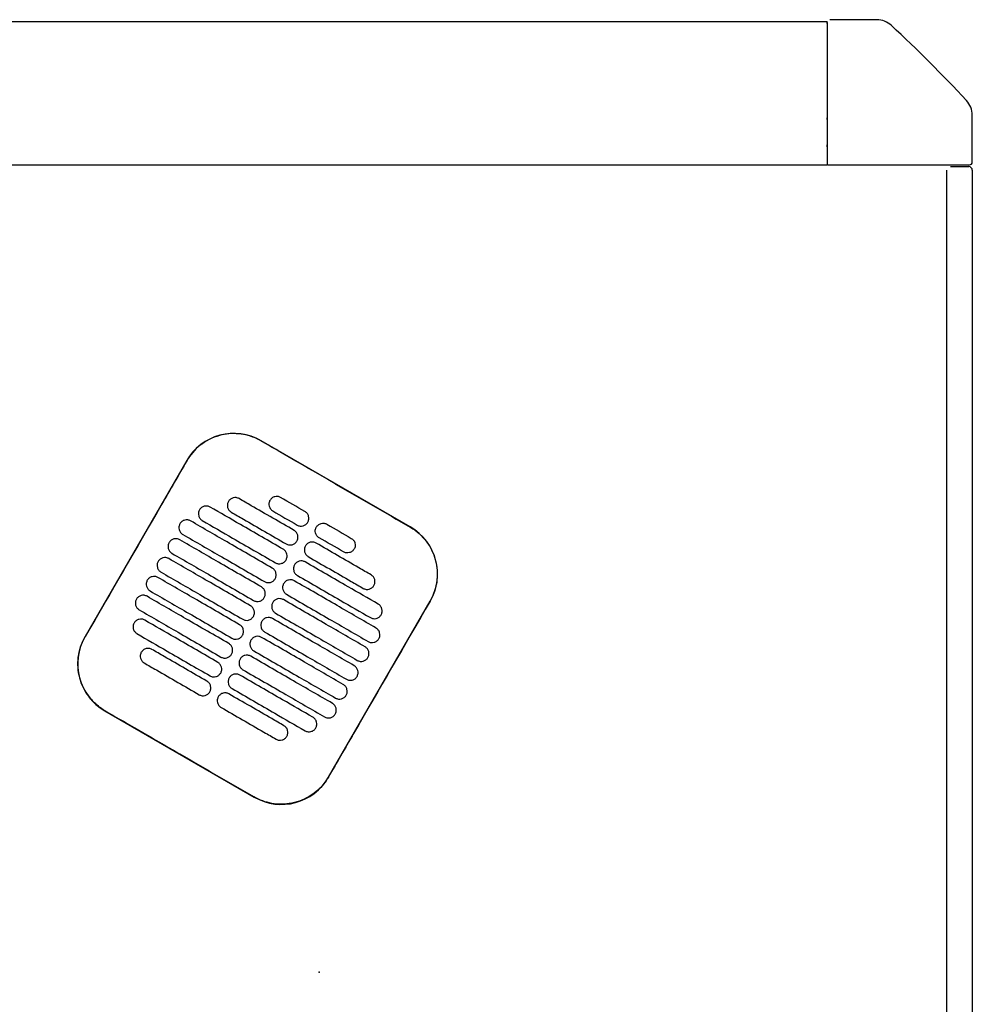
# Model space of a CAD drawing. Header units: metres. Extents: x 15.2 to 54.2, y -39.7 to 1.1.
# Tile 4 of 256: x 16.285 to 16.81, y -37.327 to -36.785. Entities that reach past the tile are written whole.
import ezdxf

# ---------------------------------------------------------------- set-up
doc = ezdxf.new("R2010")
doc.units = ezdxf.units.M
doc.header["$MEASUREMENT"] = 0
doc.layers.add('2D', color=252, linetype='Continuous')
doc.layers.add('PUNTO', color=1, linetype='Continuous')

# ---------------------------------------------------------------- blocks, each defined once
blk = doc.blocks.new('2D_QYOS_100_PUERTA_2')
for p, q in [((0.9973, 0), (0.97149, 0)), ((0.08, -0.00102), (0.97, -0.00102)), ((0.96999, -0.0015), (0.96999, -0.05502)), ((0.97, -0.00202), (0.97, -0.00102)), ((0.97, -0.00202), (0.97, -0.05402)), ((0.97, -0.055), (0.97, -0.05402)), ((1.04999, -0.0785), (1.04999, -0.05269)), ((0.96999, -0.05502), (0.96999, -0.0795)), ((0.96999, -0.05502), (0.97, -0.05502)), ((0.97, -0.05502), (0.97, -0.055)), ((0.97, -0.05502), (0.97, -0.05602)), ((0.97, -0.05602), (0.97, -0.06902)), ((0.97, -0.07002), (0.97, -0.06902)), ((0.97, -0.07002), (0.97, -0.07102)), ((0.97, -0.07102), (0.97, -0.08002)), ((0.08, -0.08002), (0.97, -0.08002)), ((0.97049, -0.08), (1.04849, -0.08)), ((1.03804, -0.081), (1.04804, -0.081)), ((1.03604, -0.967), (1.03604, -0.083)), ((1.05004, -0.083), (1.05004, -0.967)), ((0.74027, -0.2796), (0.65801, -0.23208)), ((0.61703, -0.24305), (0.56101, -0.34003)), ((0.69522, -0.41756), (0.75125, -0.32058)), ((0.57198, -0.38102), (0.65424, -0.42854))]:
    blk.add_line(p, q)
for centre, radius, start, end in [((0.9973, -0.012), 0.012, 47.1215, 90), ((0.46842, -0.58157), 0.78926, 42.87849, 47.12151), ((1.03799, -0.05269), 0.012, 0, 42.8785), ((0.97049, -0.0795), 0.0005, 180, 270), ((1.04804, -0.083), 0.002, 0, 90), ((1.04849, -0.0785), 0.0015, 270, 0), ((0.64301, -0.25806), 0.03, 59.9865, 149.9865), ((0.72527, -0.30558), 0.03, 329.9865, 59.9865), ((0.58698, -0.35504), 0.03, 149.9865, 239.9865), ((0.66925, -0.40256), 0.03, 239.9865, 329.9865)]:
    blk.add_arc(centre, radius, start, end)
for points, knots in [([(0.65796, -0.23218), (0.6573, -0.23179), (0.65662, -0.23144), (0.65273, -0.22957), (0.64928, -0.22861), (0.64214, -0.22796), (0.63852, -0.22828), (0.6312, -0.23031), (0.6276, -0.23213), (0.62151, -0.23695), (0.61901, -0.23983), (0.61712, -0.24311)], [-8.20809, -8.20809, -8.20809, -8.20809, -7.978943, -7.978943, -6.912231, -6.912231, -5.830065, -5.830065, -4.632711, -4.632711, -3.498654, -3.498654, -3.498654, -3.498654]), ([(0.69908, -0.25594), (0.69746, -0.25501), (0.69584, -0.25407), (0.68032, -0.24511), (0.66894, -0.23852), (0.65796, -0.23218)], [-12.071476, -12.071476, -12.071476, -12.071476, -11.509189, -11.509189, -6.696301, -6.696301, -6.696301, -6.696301]), ([(0.61712, -0.24311), (0.61257, -0.251), (0.60784, -0.2592), (0.58918, -0.2915), (0.57515, -0.3158), (0.5611, -0.34009)], [-3.18138, -3.18138, -3.18138, -3.18138, -2.673929, -2.673929, -1.133377, -1.133377, -1.133377, -1.133377]), ([(0.64004, -0.26559), (0.6398, -0.26601), (0.63958, -0.26656), (0.63943, -0.26775), (0.63947, -0.2683), (0.63975, -0.26937), (0.64, -0.26989), (0.64073, -0.27085), (0.64119, -0.27121), (0.64161, -0.27146)], [-0.5553353, -0.5553353, -0.5553353, -0.5553353, -0.4045593, -0.4045593, -0.278267, -0.278267, -0.1472205, -0.1472205, 0, 0, 0, 0]), ([(0.64591, -0.26401), (0.64549, -0.26377), (0.64494, -0.26355), (0.64376, -0.2634), (0.64321, -0.26344), (0.64213, -0.26372), (0.64161, -0.26397), (0.64066, -0.2647), (0.64029, -0.26516), (0.64004, -0.26559)], [-0.5513875, -0.5513875, -0.5513875, -0.5513875, -0.4031047, -0.4031047, -0.2776919, -0.2776919, -0.1471638, -0.1471638, 0, 0, 0, 0]), ([(0.67623, -0.28152), (0.66836, -0.27698), (0.6605, -0.27243), (0.65039, -0.2666), (0.64815, -0.2653), (0.64591, -0.26401)], [0.699452, 0.699452, 0.699452, 0.699452, 3.425217, 3.425217, 4.200582, 4.200582, 4.200582, 4.200582]), ([(0.66293, -0.26495), (0.66269, -0.26537), (0.66247, -0.26592), (0.66232, -0.26711), (0.66236, -0.26766), (0.66264, -0.26874), (0.66289, -0.26925), (0.66362, -0.27021), (0.66408, -0.27057), (0.6645, -0.27082)], [-0.5553938, -0.5553938, -0.5553938, -0.5553938, -0.4045733, -0.4045733, -0.2782728, -0.2782728, -0.147221, -0.147221, 0, 0, 0, 0]), ([(0.6688, -0.26337), (0.66838, -0.26313), (0.66783, -0.26291), (0.66665, -0.26276), (0.6661, -0.2628), (0.66502, -0.26308), (0.6645, -0.26333), (0.66354, -0.26406), (0.66318, -0.26452), (0.66293, -0.26495)], [-0.5513269, -0.5513269, -0.5513269, -0.5513269, -0.4030891, -0.4030891, -0.2776846, -0.2776846, -0.1471626, -0.1471626, 0, 0, 0, 0]), ([(0.62408, -0.27022), (0.62384, -0.27065), (0.62362, -0.2712), (0.62347, -0.27239), (0.62351, -0.27294), (0.62379, -0.27401), (0.62404, -0.27453), (0.62477, -0.27549), (0.62523, -0.27585), (0.62565, -0.2761)], [-0.5553003, -0.5553003, -0.5553003, -0.5553003, -0.4045497, -0.4045497, -0.2782639, -0.2782639, -0.1472208, -0.1472208, 0, 0, 0, 0]), ([(0.62995, -0.26865), (0.62953, -0.2684), (0.62898, -0.26819), (0.6278, -0.26804), (0.62725, -0.26807), (0.62617, -0.26836), (0.62565, -0.26861), (0.6247, -0.26934), (0.62433, -0.2698), (0.62408, -0.27022)], [-0.5514248, -0.5514248, -0.5514248, -0.5514248, -0.4031161, -0.4031161, -0.2776965, -0.2776965, -0.1471644, -0.1471644, 0, 0, 0, 0]), ([(0.67023, -0.29191), (0.66236, -0.28737), (0.65449, -0.28282), (0.64107, -0.27507), (0.63551, -0.27186), (0.62995, -0.26865)], [0.699452, 0.699452, 0.699452, 0.699452, 3.42526, 3.42526, 5.350619, 5.350619, 5.350619, 5.350619]), ([(0.6838, -0.277), (0.68404, -0.27658), (0.68426, -0.27603), (0.68441, -0.27484), (0.68438, -0.27429), (0.6841, -0.27321), (0.68384, -0.2727), (0.68312, -0.27174), (0.68266, -0.27138), (0.68223, -0.27113)], [-0.5554178, -0.5554178, -0.5554178, -0.5554178, -0.4045751, -0.4045751, -0.2782741, -0.2782741, -0.1472211, -0.1472211, 0, 0, 0, 0]), ([(0.61919, -0.27629), (0.61877, -0.27604), (0.61822, -0.27583), (0.61704, -0.27568), (0.61648, -0.27571), (0.61541, -0.276), (0.61489, -0.27625), (0.61393, -0.27698), (0.61356, -0.27744), (0.61332, -0.27786)], [-0.5514378, -0.5514378, -0.5514378, -0.5514378, -0.4031217, -0.4031217, -0.2776979, -0.2776979, -0.1471642, -0.1471642, 0, 0, 0, 0]), ([(0.66423, -0.3023), (0.65636, -0.29776), (0.64849, -0.29321), (0.63348, -0.28454), (0.62633, -0.28042), (0.61919, -0.27629)], [0.699452, 0.699452, 0.699452, 0.699452, 3.425292, 3.425292, 5.900643, 5.900643, 5.900643, 5.900643]), ([(0.62565, -0.2761), (0.63121, -0.27931), (0.63677, -0.28252), (0.65019, -0.29027), (0.65806, -0.29482), (0.66593, -0.29936)], [1.499949, 1.499949, 1.499949, 1.499949, 3.425284, 3.425284, 6.151116, 6.151116, 6.151116, 6.151116]), ([(0.64161, -0.27146), (0.64385, -0.27275), (0.64609, -0.27404), (0.65619, -0.27988), (0.66406, -0.28442), (0.67193, -0.28897)], [2.649916, 2.649916, 2.649916, 2.649916, 3.425249, 3.425249, 6.151046, 6.151046, 6.151046, 6.151046]), ([(0.61332, -0.27786), (0.61308, -0.27829), (0.61286, -0.27884), (0.61271, -0.28003), (0.61274, -0.28058), (0.61302, -0.28165), (0.61328, -0.28217), (0.614, -0.28312), (0.61446, -0.28349), (0.61489, -0.28373)], [-0.5552876, -0.5552876, -0.5552876, -0.5552876, -0.4045446, -0.4045446, -0.2782629, -0.2782629, -0.1472212, -0.1472212, 0, 0, 0, 0]), ([(0.6778, -0.28739), (0.67804, -0.28697), (0.67826, -0.28642), (0.67841, -0.28523), (0.67837, -0.28468), (0.67809, -0.2836), (0.67784, -0.28309), (0.67711, -0.28213), (0.67666, -0.28177), (0.67623, -0.28152)], [-0.5553983, -0.5553983, -0.5553983, -0.5553983, -0.4045681, -0.4045681, -0.278271, -0.278271, -0.1472202, -0.1472202, 0, 0, 0, 0]), ([(0.67793, -0.27858), (0.67835, -0.27882), (0.6789, -0.27904), (0.68008, -0.27919), (0.68064, -0.27915), (0.68171, -0.27887), (0.68223, -0.27862), (0.68319, -0.27789), (0.68356, -0.27743), (0.6838, -0.277)], [-0.5512937, -0.5512937, -0.5512937, -0.5512937, -0.403082, -0.403082, -0.27768, -0.27768, -0.1471612, -0.1471612, 0, 0, 0, 0]), ([(0.69004, -0.28558), (0.68962, -0.28533), (0.68916, -0.28497), (0.68843, -0.28401), (0.68818, -0.28349), (0.6879, -0.28242), (0.68786, -0.28187), (0.68801, -0.28068), (0.68823, -0.28013), (0.68848, -0.2797)], [0, 0, 0, 0, 0.1472222, 0.1472222, 0.2782773, 0.2782773, 0.4045795, 0.4045795, 0.5554397, 0.5554397, 0.5554397, 0.5554397]), ([(0.68848, -0.2797), (0.68872, -0.27928), (0.68909, -0.27882), (0.69005, -0.27809), (0.69056, -0.27784), (0.69164, -0.27755), (0.69219, -0.27752), (0.69337, -0.27767), (0.69392, -0.27788), (0.69435, -0.27813)], [0, 0, 0, 0, 0.1471605, 0.1471605, 0.2776781, 0.2776781, 0.4030803, 0.4030803, 0.5512777, 0.5512777, 0.5512777, 0.5512777]), ([(0.74022, -0.2797), (0.74028, -0.27973), (0.74034, -0.27976), (0.74381, -0.2818), (0.74679, -0.28446), (0.75154, -0.29078), (0.75327, -0.29438), (0.75513, -0.30168), (0.75538, -0.30529), (0.75465, -0.31181), (0.75389, -0.31469), (0.75226, -0.31848), (0.75173, -0.31952), (0.75115, -0.32053)], [8.273299, 8.273299, 8.273299, 8.273299, 8.293543, 8.293543, 9.48086, 9.48086, 10.665623, 10.665623, 11.74288, 11.74288, 12.632334, 12.632334, 12.981673, 12.981673, 12.981673, 12.981673]), ([(0.61319, -0.28668), (0.61276, -0.28643), (0.61221, -0.28622), (0.61103, -0.28607), (0.61048, -0.2861), (0.6094, -0.28639), (0.60889, -0.28664), (0.60793, -0.28737), (0.60756, -0.28783), (0.60732, -0.28825)], [-0.5514274, -0.5514274, -0.5514274, -0.5514274, -0.4031209, -0.4031209, -0.2776962, -0.2776962, -0.1471634, -0.1471634, 0, 0, 0, 0]), ([(0.65822, -0.3127), (0.65036, -0.30815), (0.64249, -0.30361), (0.62748, -0.29493), (0.62033, -0.29081), (0.61319, -0.28668)], [0.699452, 0.699452, 0.699452, 0.699452, 3.425313, 3.425313, 5.900643, 5.900643, 5.900643, 5.900643]), ([(0.61489, -0.28373), (0.62203, -0.28786), (0.62918, -0.29199), (0.64419, -0.30066), (0.65206, -0.30521), (0.65992, -0.30975)], [0.949973, 0.949973, 0.949973, 0.949973, 3.425307, 3.425307, 6.151164, 6.151164, 6.151164, 6.151164]), ([(0.67193, -0.28897), (0.67235, -0.28921), (0.6729, -0.28943), (0.67408, -0.28958), (0.67463, -0.28954), (0.67571, -0.28926), (0.67623, -0.28901), (0.67719, -0.28828), (0.67755, -0.28782), (0.6778, -0.28739)], [-0.5513071, -0.5513071, -0.5513071, -0.5513071, -0.4030846, -0.4030846, -0.2776802, -0.2776802, -0.1471604, -0.1471604, 0, 0, 0, 0]), ([(0.70778, -0.28589), (0.7082, -0.28613), (0.70866, -0.2865), (0.70939, -0.28745), (0.70964, -0.28797), (0.70992, -0.28904), (0.70996, -0.2896), (0.70981, -0.29079), (0.70959, -0.29134), (0.70934, -0.29176)], [0, 0, 0, 0, 0.147223, 0.147223, 0.2782783, 0.2782783, 0.4045781, 0.4045781, 0.5554474, 0.5554474, 0.5554474, 0.5554474]), ([(0.60732, -0.28825), (0.60707, -0.28868), (0.60685, -0.28923), (0.6067, -0.29042), (0.60674, -0.29097), (0.60702, -0.29204), (0.60727, -0.29256), (0.608, -0.29352), (0.60846, -0.29388), (0.60888, -0.29413)], [-0.5552953, -0.5552953, -0.5552953, -0.5552953, -0.4045437, -0.4045437, -0.2782634, -0.2782634, -0.1472215, -0.1472215, 0, 0, 0, 0]), ([(0.6718, -0.29778), (0.67204, -0.29736), (0.67226, -0.29681), (0.67241, -0.29562), (0.67237, -0.29507), (0.67209, -0.294), (0.67184, -0.29348), (0.67111, -0.29252), (0.67065, -0.29216), (0.67023, -0.29191)], [-0.5553838, -0.5553838, -0.5553838, -0.5553838, -0.4045626, -0.4045626, -0.2782686, -0.2782686, -0.1472195, -0.1472195, 0, 0, 0, 0]), ([(0.68247, -0.2901), (0.68223, -0.29052), (0.68201, -0.29107), (0.68186, -0.29226), (0.6819, -0.29281), (0.68218, -0.29388), (0.68243, -0.2944), (0.68316, -0.29536), (0.68362, -0.29572), (0.68404, -0.29597)], [-0.5554159, -0.5554159, -0.5554159, -0.5554159, -0.4045716, -0.4045716, -0.2782736, -0.2782736, -0.1472211, -0.1472211, 0, 0, 0, 0]), ([(0.68834, -0.28852), (0.68792, -0.28828), (0.68737, -0.28806), (0.68619, -0.28791), (0.68564, -0.28795), (0.68456, -0.28823), (0.68404, -0.28848), (0.68308, -0.28921), (0.68272, -0.28967), (0.68247, -0.2901)], [-0.5512944, -0.5512944, -0.5512944, -0.5512944, -0.4030833, -0.4030833, -0.2776787, -0.2776787, -0.1471599, -0.1471599, 0, 0, 0, 0]), ([(0.71866, -0.30603), (0.71642, -0.30474), (0.71418, -0.30345), (0.70408, -0.29761), (0.69621, -0.29306), (0.68834, -0.28852)], [2.649852, 2.649852, 2.649852, 2.649852, 3.425217, 3.425217, 6.150983, 6.150983, 6.150983, 6.150983]), ([(0.70934, -0.29176), (0.7091, -0.29218), (0.70873, -0.29264), (0.70778, -0.29337), (0.70726, -0.29363), (0.70618, -0.29391), (0.70563, -0.29394), (0.70445, -0.2938), (0.7039, -0.29358), (0.70348, -0.29333)], [0, 0, 0, 0, 0.1471602, 0.1471602, 0.2776775, 0.2776775, 0.4030818, 0.4030818, 0.5512681, 0.5512681, 0.5512681, 0.5512681]), ([(0.60718, -0.29707), (0.60676, -0.29683), (0.60621, -0.29661), (0.60503, -0.29646), (0.60448, -0.2965), (0.6034, -0.29678), (0.60288, -0.29703), (0.60193, -0.29776), (0.60156, -0.29822), (0.60131, -0.29865)], [-0.5514139, -0.5514139, -0.5514139, -0.5514139, -0.4031194, -0.4031194, -0.2776944, -0.2776944, -0.1471626, -0.1471626, 0, 0, 0, 0]), ([(0.65222, -0.32309), (0.64435, -0.31854), (0.63648, -0.314), (0.62147, -0.30532), (0.61433, -0.3012), (0.60718, -0.29707)], [0.699452, 0.699452, 0.699452, 0.699452, 3.425322, 3.425322, 5.900643, 5.900643, 5.900643, 5.900643]), ([(0.60888, -0.29413), (0.61603, -0.29825), (0.62317, -0.30238), (0.63819, -0.31105), (0.64605, -0.3156), (0.65392, -0.32014)], [0.949998, 0.949998, 0.949998, 0.949998, 3.42532, 3.42532, 6.151189, 6.151189, 6.151189, 6.151189]), ([(0.66593, -0.29936), (0.66635, -0.2996), (0.6669, -0.29982), (0.66808, -0.29997), (0.66863, -0.29993), (0.66971, -0.29965), (0.67023, -0.2994), (0.67118, -0.29867), (0.67155, -0.29821), (0.6718, -0.29778)], [-0.5513171, -0.5513171, -0.5513171, -0.5513171, -0.4030867, -0.4030867, -0.2776803, -0.2776803, -0.1471597, -0.1471597, 0, 0, 0, 0]), ([(0.68234, -0.29891), (0.68192, -0.29867), (0.68137, -0.29845), (0.68019, -0.2983), (0.67964, -0.29834), (0.67856, -0.29862), (0.67804, -0.29887), (0.67708, -0.2996), (0.67672, -0.30006), (0.67647, -0.30049)], [-0.5513075, -0.5513075, -0.5513075, -0.5513075, -0.4030857, -0.4030857, -0.2776792, -0.2776792, -0.1471593, -0.1471593, 0, 0, 0, 0]), ([(0.68404, -0.29597), (0.69191, -0.30051), (0.69978, -0.30506), (0.70988, -0.31089), (0.71212, -0.31219), (0.71436, -0.31348)], [0.699452, 0.699452, 0.699452, 0.699452, 3.425249, 3.425249, 4.200582, 4.200582, 4.200582, 4.200582]), ([(0.60131, -0.29865), (0.60107, -0.29907), (0.60085, -0.29962), (0.6007, -0.30081), (0.60074, -0.30136), (0.60102, -0.30243), (0.60127, -0.30295), (0.602, -0.30391), (0.60246, -0.30427), (0.60288, -0.30452)], [-0.5553076, -0.5553076, -0.5553076, -0.5553076, -0.4045445, -0.4045445, -0.2782646, -0.2782646, -0.1472219, -0.1472219, 0, 0, 0, 0]), ([(0.66579, -0.30818), (0.66604, -0.30775), (0.66626, -0.3072), (0.66641, -0.30601), (0.66637, -0.30546), (0.66609, -0.30439), (0.66584, -0.30387), (0.66511, -0.30291), (0.66465, -0.30255), (0.66423, -0.3023)], [-0.5553742, -0.5553742, -0.5553742, -0.5553742, -0.4045587, -0.4045587, -0.278267, -0.278267, -0.1472191, -0.1472191, 0, 0, 0, 0]), ([(0.67647, -0.30049), (0.67623, -0.30091), (0.67601, -0.30146), (0.67586, -0.30265), (0.6759, -0.3032), (0.67618, -0.30428), (0.67643, -0.30479), (0.67716, -0.30575), (0.67761, -0.30611), (0.67804, -0.30636)], [-0.555397, -0.555397, -0.555397, -0.555397, -0.4045652, -0.4045652, -0.2782705, -0.2782705, -0.1472202, -0.1472202, 0, 0, 0, 0]), ([(0.72262, -0.32218), (0.71706, -0.31897), (0.7115, -0.31576), (0.69808, -0.308), (0.69021, -0.30346), (0.68234, -0.29891)], [1.499901, 1.499901, 1.499901, 1.499901, 3.42526, 3.42526, 6.151068, 6.151068, 6.151068, 6.151068]), ([(0.59531, -0.30904), (0.59507, -0.30946), (0.59485, -0.31001), (0.5947, -0.3112), (0.59474, -0.31175), (0.59502, -0.31283), (0.59527, -0.31334), (0.596, -0.3143), (0.59645, -0.31466), (0.59688, -0.31491)], [-0.5553245, -0.5553245, -0.5553245, -0.5553245, -0.4045471, -0.4045471, -0.2782667, -0.2782667, -0.1472226, -0.1472226, 0, 0, 0, 0]), ([(0.60118, -0.30746), (0.60076, -0.30722), (0.60021, -0.307), (0.59903, -0.30685), (0.59848, -0.30689), (0.5974, -0.30717), (0.59688, -0.30742), (0.59592, -0.30815), (0.59556, -0.30861), (0.59531, -0.30904)], [-0.551397, -0.551397, -0.551397, -0.551397, -0.4031173, -0.4031173, -0.2776925, -0.2776925, -0.1471621, -0.1471621, 0, 0, 0, 0]), ([(0.64622, -0.33348), (0.63835, -0.32893), (0.63048, -0.32439), (0.61547, -0.31571), (0.60833, -0.31159), (0.60118, -0.30746)], [0.699452, 0.699452, 0.699452, 0.699452, 3.425321, 3.425321, 5.900643, 5.900643, 5.900643, 5.900643]), ([(0.60288, -0.30452), (0.61003, -0.30864), (0.61717, -0.31277), (0.63218, -0.32144), (0.64005, -0.32599), (0.64792, -0.33053)], [0.950001, 0.950001, 0.950001, 0.950001, 3.425322, 3.425322, 6.151192, 6.151192, 6.151192, 6.151192]), ([(0.65992, -0.30975), (0.66035, -0.31), (0.6609, -0.31021), (0.66208, -0.31036), (0.66263, -0.31033), (0.66371, -0.31004), (0.66422, -0.30979), (0.66518, -0.30906), (0.66555, -0.3086), (0.66579, -0.30818)], [-0.5513237, -0.5513237, -0.5513237, -0.5513237, -0.4030882, -0.4030882, -0.2776804, -0.2776804, -0.1471592, -0.1471592, 0, 0, 0, 0]), ([(0.67634, -0.3093), (0.67592, -0.30906), (0.67537, -0.30884), (0.67419, -0.30869), (0.67363, -0.30873), (0.67256, -0.30901), (0.67204, -0.30926), (0.67108, -0.30999), (0.67071, -0.31045), (0.67047, -0.31088)], [-0.5513173, -0.5513173, -0.5513173, -0.5513173, -0.4030875, -0.4030875, -0.2776797, -0.2776797, -0.147159, -0.147159, 0, 0, 0, 0]), ([(0.72138, -0.33532), (0.71423, -0.33119), (0.70709, -0.32706), (0.69207, -0.31839), (0.68421, -0.31385), (0.67634, -0.3093)], [0.949941, 0.949941, 0.949941, 0.949941, 3.425292, 3.425292, 6.151132, 6.151132, 6.151132, 6.151132]), ([(0.67804, -0.30636), (0.68591, -0.3109), (0.69377, -0.31545), (0.7072, -0.3232), (0.71276, -0.32641), (0.71831, -0.32962)], [0.699452, 0.699452, 0.699452, 0.699452, 3.425284, 3.425284, 5.350619, 5.350619, 5.350619, 5.350619]), ([(0.72023, -0.3119), (0.72047, -0.31148), (0.72069, -0.31093), (0.72084, -0.30974), (0.7208, -0.30919), (0.72052, -0.30811), (0.72027, -0.3076), (0.71954, -0.30664), (0.71908, -0.30628), (0.71866, -0.30603)], [-0.555418, -0.555418, -0.555418, -0.555418, -0.4045683, -0.4045683, -0.2782762, -0.2782762, -0.1472238, -0.1472238, 0, 0, 0, 0]), ([(0.65979, -0.31857), (0.66003, -0.31814), (0.66025, -0.31759), (0.6604, -0.3164), (0.66037, -0.31585), (0.66009, -0.31478), (0.65983, -0.31426), (0.65911, -0.31331), (0.65865, -0.31294), (0.65822, -0.3127)], [-0.5553693, -0.5553693, -0.5553693, -0.5553693, -0.4045566, -0.4045566, -0.2782661, -0.2782661, -0.1472189, -0.1472189, 0, 0, 0, 0]), ([(0.67047, -0.31088), (0.67023, -0.3113), (0.67001, -0.31185), (0.66986, -0.31304), (0.66989, -0.31359), (0.67017, -0.31467), (0.67043, -0.31518), (0.67115, -0.31614), (0.67161, -0.3165), (0.67204, -0.31675)], [-0.555383, -0.555383, -0.555383, -0.555383, -0.4045604, -0.4045604, -0.2782682, -0.2782682, -0.1472195, -0.1472195, 0, 0, 0, 0]), ([(0.71436, -0.31348), (0.71478, -0.31372), (0.71533, -0.31394), (0.71651, -0.31409), (0.71706, -0.31405), (0.71814, -0.31377), (0.71866, -0.31352), (0.71962, -0.31279), (0.71998, -0.31233), (0.72023, -0.3119)], [-0.5513007, -0.5513007, -0.5513007, -0.5513007, -0.4030941, -0.4030941, -0.2776814, -0.2776814, -0.1471603, -0.1471603, 0, 0, 0, 0]), ([(0.58931, -0.31943), (0.58907, -0.31985), (0.58885, -0.3204), (0.5887, -0.32159), (0.58873, -0.32214), (0.58901, -0.32322), (0.58927, -0.32373), (0.58999, -0.32469), (0.59045, -0.32505), (0.59088, -0.3253)], [-0.5553462, -0.5553462, -0.5553462, -0.5553462, -0.4045514, -0.4045514, -0.2782696, -0.2782696, -0.1472236, -0.1472236, 0, 0, 0, 0]), ([(0.59518, -0.31785), (0.59476, -0.31761), (0.59421, -0.31739), (0.59303, -0.31724), (0.59247, -0.31728), (0.5914, -0.31756), (0.59088, -0.31781), (0.58992, -0.31854), (0.58955, -0.319), (0.58931, -0.31943)], [-0.551377, -0.551377, -0.551377, -0.551377, -0.4031143, -0.4031143, -0.2776905, -0.2776905, -0.1471617, -0.1471617, 0, 0, 0, 0]), ([(0.64022, -0.34387), (0.63235, -0.33932), (0.62448, -0.33478), (0.60947, -0.32611), (0.60232, -0.32198), (0.59518, -0.31785)], [0.699452, 0.699452, 0.699452, 0.699452, 3.425308, 3.425308, 5.900643, 5.900643, 5.900643, 5.900643]), ([(0.59688, -0.31491), (0.60402, -0.31903), (0.61117, -0.32316), (0.62618, -0.33183), (0.63405, -0.33638), (0.64192, -0.34092)], [0.949982, 0.949982, 0.949982, 0.949982, 3.425312, 3.425312, 6.151173, 6.151173, 6.151173, 6.151173]), ([(0.65392, -0.32014), (0.65434, -0.32039), (0.65489, -0.3206), (0.65607, -0.32075), (0.65663, -0.32072), (0.6577, -0.32044), (0.65822, -0.32018), (0.65918, -0.31945), (0.65955, -0.31899), (0.65979, -0.31857)], [-0.551327, -0.551327, -0.551327, -0.551327, -0.403089, -0.403089, -0.2776804, -0.2776804, -0.1471589, -0.1471589, 0, 0, 0, 0]), ([(0.67034, -0.31969), (0.66991, -0.31945), (0.66936, -0.31923), (0.66818, -0.31908), (0.66763, -0.31912), (0.66655, -0.3194), (0.66604, -0.31965), (0.66508, -0.32038), (0.66471, -0.32084), (0.66447, -0.32127)], [-0.5513238, -0.5513238, -0.5513238, -0.5513238, -0.4030887, -0.4030887, -0.27768, -0.27768, -0.1471588, -0.1471588, 0, 0, 0, 0]), ([(0.71537, -0.34571), (0.70823, -0.34158), (0.70108, -0.33745), (0.68607, -0.32878), (0.6782, -0.32424), (0.67034, -0.31969)], [0.949982, 0.949982, 0.949982, 0.949982, 3.425312, 3.425312, 6.151173, 6.151173, 6.151173, 6.151173]), ([(0.67204, -0.31675), (0.6799, -0.32129), (0.68777, -0.32584), (0.70278, -0.33451), (0.70993, -0.33864), (0.71707, -0.34276)], [0.699452, 0.699452, 0.699452, 0.699452, 3.425308, 3.425308, 5.900643, 5.900643, 5.900643, 5.900643]), ([(0.59088, -0.3253), (0.59802, -0.32943), (0.60517, -0.33355), (0.62018, -0.34222), (0.62805, -0.34677), (0.63591, -0.35131)], [0.949941, 0.949941, 0.949941, 0.949941, 3.425291, 3.425291, 6.151132, 6.151132, 6.151132, 6.151132]), ([(0.65379, -0.32896), (0.65403, -0.32854), (0.65425, -0.32798), (0.6544, -0.3268), (0.65436, -0.32624), (0.65408, -0.32517), (0.65383, -0.32465), (0.6531, -0.3237), (0.65265, -0.32333), (0.65222, -0.32309)], [-0.5553691, -0.5553691, -0.5553691, -0.5553691, -0.4045561, -0.4045561, -0.278266, -0.278266, -0.1472189, -0.1472189, 0, 0, 0, 0]), ([(0.66447, -0.32127), (0.66422, -0.32169), (0.664, -0.32224), (0.66385, -0.32343), (0.66389, -0.32398), (0.66417, -0.32506), (0.66442, -0.32557), (0.66515, -0.32653), (0.66561, -0.32689), (0.66603, -0.32714)], [-0.5553737, -0.5553737, -0.5553737, -0.5553737, -0.4045574, -0.4045574, -0.2782667, -0.2782667, -0.1472191, -0.1472191, 0, 0, 0, 0]), ([(0.75115, -0.32053), (0.73711, -0.34482), (0.72307, -0.36911), (0.7044, -0.40144), (0.69976, -0.40948), (0.69513, -0.41751)], [1.133412, 1.133412, 1.133412, 1.133412, 2.681586, 2.681586, 3.193366, 3.193366, 3.193366, 3.193366]), ([(0.72418, -0.32805), (0.72443, -0.32762), (0.72465, -0.32707), (0.7248, -0.32588), (0.72476, -0.32533), (0.72448, -0.32426), (0.72423, -0.32374), (0.7235, -0.32279), (0.72304, -0.32242), (0.72262, -0.32218)], [-0.55538, -0.55538, -0.55538, -0.55538, -0.4045589, -0.4045589, -0.278273, -0.278273, -0.147224, -0.147224, 0, 0, 0, 0]), ([(0.59394, -0.33099), (0.59352, -0.33075), (0.59297, -0.33053), (0.59179, -0.33038), (0.59123, -0.33042), (0.59016, -0.3307), (0.58964, -0.33095), (0.58868, -0.33168), (0.58831, -0.33214), (0.58807, -0.33257)], [-0.5513421, -0.5513421, -0.5513421, -0.5513421, -0.4031061, -0.4031061, -0.2776864, -0.2776864, -0.147161, -0.147161, 0, 0, 0, 0]), ([(0.63421, -0.35426), (0.62635, -0.34971), (0.61848, -0.34517), (0.60505, -0.33741), (0.5995, -0.3342), (0.59394, -0.33099)], [0.699452, 0.699452, 0.699452, 0.699452, 3.425284, 3.425284, 5.350619, 5.350619, 5.350619, 5.350619]), ([(0.64792, -0.33053), (0.64834, -0.33078), (0.64889, -0.33099), (0.65007, -0.33114), (0.65062, -0.33111), (0.6517, -0.33083), (0.65222, -0.33057), (0.65318, -0.32984), (0.65354, -0.32938), (0.65379, -0.32896)], [-0.551327, -0.551327, -0.551327, -0.551327, -0.4030892, -0.4030892, -0.2776802, -0.2776802, -0.1471588, -0.1471588, 0, 0, 0, 0]), ([(0.66433, -0.33008), (0.66391, -0.32984), (0.66336, -0.32962), (0.66218, -0.32947), (0.66163, -0.32951), (0.66055, -0.32979), (0.66003, -0.33004), (0.65908, -0.33077), (0.65871, -0.33123), (0.65846, -0.33166)], [-0.551327, -0.551327, -0.551327, -0.551327, -0.4030892, -0.4030892, -0.2776802, -0.2776802, -0.1471588, -0.1471588, 0, 0, 0, 0]), ([(0.70937, -0.3561), (0.70223, -0.35197), (0.69508, -0.34785), (0.68007, -0.33917), (0.6722, -0.33463), (0.66433, -0.33008)], [0.950001, 0.950001, 0.950001, 0.950001, 3.425322, 3.425322, 6.151192, 6.151192, 6.151192, 6.151192]), ([(0.66603, -0.32714), (0.6739, -0.33168), (0.68177, -0.33623), (0.69678, -0.3449), (0.70393, -0.34903), (0.71107, -0.35316)], [0.699452, 0.699452, 0.699452, 0.699452, 3.425321, 3.425321, 5.900643, 5.900643, 5.900643, 5.900643]), ([(0.71831, -0.32962), (0.71874, -0.32987), (0.71928, -0.33008), (0.72047, -0.33023), (0.72102, -0.3302), (0.7221, -0.32992), (0.72261, -0.32966), (0.72357, -0.32893), (0.72394, -0.32847), (0.72418, -0.32805)], [-0.551342, -0.551342, -0.551342, -0.551342, -0.4031061, -0.4031061, -0.2776864, -0.2776864, -0.147161, -0.147161, 0, 0, 0, 0]), ([(0.58807, -0.33257), (0.58783, -0.33299), (0.58761, -0.33354), (0.58746, -0.33473), (0.58749, -0.33528), (0.58777, -0.33636), (0.58803, -0.33688), (0.58875, -0.33783), (0.58921, -0.3382), (0.58964, -0.33844)], [-0.5553798, -0.5553798, -0.5553798, -0.5553798, -0.4045588, -0.4045588, -0.278273, -0.278273, -0.147224, -0.147224, 0, 0, 0, 0]), ([(0.64779, -0.33935), (0.64803, -0.33893), (0.64825, -0.33837), (0.6484, -0.33719), (0.64836, -0.33663), (0.64808, -0.33556), (0.64783, -0.33504), (0.6471, -0.33409), (0.64664, -0.33372), (0.64622, -0.33348)], [-0.5553737, -0.5553737, -0.5553737, -0.5553737, -0.4045574, -0.4045574, -0.2782667, -0.2782667, -0.1472191, -0.1472191, 0, 0, 0, 0]), ([(0.65846, -0.33166), (0.65822, -0.33208), (0.658, -0.33263), (0.65785, -0.33382), (0.65789, -0.33437), (0.65817, -0.33545), (0.65842, -0.33597), (0.65915, -0.33692), (0.65961, -0.33728), (0.66003, -0.33753)], [-0.5553691, -0.5553691, -0.5553691, -0.5553691, -0.4045561, -0.4045561, -0.278266, -0.278266, -0.1472189, -0.1472189, 0, 0, 0, 0]), ([(0.72294, -0.34119), (0.72319, -0.34077), (0.72341, -0.34022), (0.72356, -0.33903), (0.72352, -0.33847), (0.72324, -0.3374), (0.72299, -0.33688), (0.72226, -0.33593), (0.7218, -0.33556), (0.72138, -0.33532)], [-0.5553464, -0.5553464, -0.5553464, -0.5553464, -0.4045515, -0.4045515, -0.2782697, -0.2782697, -0.1472236, -0.1472236, 0, 0, 0, 0]), ([(0.57203, -0.38092), (0.57075, -0.38018), (0.56953, -0.37935), (0.56638, -0.37684), (0.5646, -0.37501), (0.56307, -0.37298), (0.56077, -0.36991), (0.55908, -0.36644), (0.55711, -0.35905), (0.55685, -0.3552), (0.55778, -0.34757), (0.55899, -0.34387), (0.56095, -0.34036), (0.56102, -0.34022), (0.5611, -0.34009)], [17.619777, 17.619777, 17.619777, 17.619777, 18.064718, 18.064718, 18.827754, 18.827754, 18.827754, 19.97637, 19.97637, 21.122539, 21.122539, 22.281306, 22.281306, 22.328075, 22.328075, 22.328075, 22.328075]), ([(0.58964, -0.33844), (0.59519, -0.34165), (0.60075, -0.34486), (0.61418, -0.35262), (0.62204, -0.35716), (0.62991, -0.36171)], [1.499901, 1.499901, 1.499901, 1.499901, 3.42526, 3.42526, 6.151068, 6.151068, 6.151068, 6.151068]), ([(0.64192, -0.34092), (0.64234, -0.34117), (0.64289, -0.34139), (0.64407, -0.34153), (0.64462, -0.3415), (0.6457, -0.34122), (0.64622, -0.34096), (0.64718, -0.34023), (0.64754, -0.33977), (0.64779, -0.33935)], [-0.5513238, -0.5513238, -0.5513238, -0.5513238, -0.4030887, -0.4030887, -0.27768, -0.27768, -0.1471588, -0.1471588, 0, 0, 0, 0]), ([(0.65833, -0.34047), (0.65791, -0.34023), (0.65736, -0.34001), (0.65618, -0.33986), (0.65563, -0.3399), (0.65455, -0.34018), (0.65403, -0.34043), (0.65307, -0.34117), (0.65271, -0.34162), (0.65246, -0.34205)], [-0.5513269, -0.5513269, -0.5513269, -0.5513269, -0.403089, -0.403089, -0.2776804, -0.2776804, -0.1471589, -0.1471589, 0, 0, 0, 0]), ([(0.70337, -0.36649), (0.69622, -0.36236), (0.68908, -0.35824), (0.67407, -0.34956), (0.6662, -0.34502), (0.65833, -0.34047)], [0.949998, 0.949998, 0.949998, 0.949998, 3.42532, 3.42532, 6.151189, 6.151189, 6.151189, 6.151189]), ([(0.66003, -0.33753), (0.6679, -0.34208), (0.67577, -0.34662), (0.69078, -0.35529), (0.69792, -0.35942), (0.70507, -0.36355)], [0.699452, 0.699452, 0.699452, 0.699452, 3.425322, 3.425322, 5.900643, 5.900643, 5.900643, 5.900643]), ([(0.71707, -0.34276), (0.7175, -0.34301), (0.71804, -0.34323), (0.71923, -0.34338), (0.71978, -0.34334), (0.72086, -0.34306), (0.72137, -0.3428), (0.72233, -0.34207), (0.7227, -0.34161), (0.72294, -0.34119)], [-0.5513769, -0.5513769, -0.5513769, -0.5513769, -0.4031143, -0.4031143, -0.2776905, -0.2776905, -0.1471617, -0.1471617, 0, 0, 0, 0]), ([(0.59789, -0.34714), (0.59747, -0.34689), (0.59692, -0.34668), (0.59574, -0.34653), (0.59519, -0.34656), (0.59411, -0.34684), (0.59359, -0.3471), (0.59264, -0.34783), (0.59227, -0.34829), (0.59203, -0.34871)], [-0.5513007, -0.5513007, -0.5513007, -0.5513007, -0.4030941, -0.4030941, -0.2776814, -0.2776814, -0.1471603, -0.1471603, 0, 0, 0, 0]), ([(0.62821, -0.36465), (0.62034, -0.3601), (0.61248, -0.35556), (0.60237, -0.34972), (0.60013, -0.34843), (0.59789, -0.34714)], [0.699452, 0.699452, 0.699452, 0.699452, 3.425249, 3.425249, 4.200582, 4.200582, 4.200582, 4.200582]), ([(0.64178, -0.34974), (0.64203, -0.34932), (0.64225, -0.34877), (0.6424, -0.34758), (0.64236, -0.34702), (0.64208, -0.34595), (0.64183, -0.34543), (0.6411, -0.34448), (0.64064, -0.34411), (0.64022, -0.34387)], [-0.555383, -0.555383, -0.555383, -0.555383, -0.4045605, -0.4045605, -0.2782682, -0.2782682, -0.1472195, -0.1472195, 0, 0, 0, 0]), ([(0.65246, -0.34205), (0.65222, -0.34247), (0.652, -0.34302), (0.65185, -0.34421), (0.65189, -0.34476), (0.65217, -0.34584), (0.65242, -0.34636), (0.65315, -0.34731), (0.6536, -0.34768), (0.65403, -0.34792)], [-0.5553693, -0.5553693, -0.5553693, -0.5553693, -0.4045566, -0.4045566, -0.2782661, -0.2782661, -0.1472189, -0.1472189, 0, 0, 0, 0]), ([(0.71694, -0.35158), (0.71718, -0.35116), (0.7174, -0.35061), (0.71755, -0.34942), (0.71752, -0.34887), (0.71724, -0.34779), (0.71698, -0.34727), (0.71626, -0.34632), (0.7158, -0.34595), (0.71537, -0.34571)], [-0.5553248, -0.5553248, -0.5553248, -0.5553248, -0.4045472, -0.4045472, -0.2782668, -0.2782668, -0.1472227, -0.1472227, 0, 0, 0, 0]), ([(0.59203, -0.34871), (0.59178, -0.34913), (0.59156, -0.34969), (0.59141, -0.35087), (0.59145, -0.35143), (0.59173, -0.3525), (0.59198, -0.35302), (0.59271, -0.35397), (0.59317, -0.35434), (0.59359, -0.35458)], [-0.5554179, -0.5554179, -0.5554179, -0.5554179, -0.4045683, -0.4045683, -0.2782761, -0.2782761, -0.1472238, -0.1472238, 0, 0, 0, 0]), ([(0.63591, -0.35131), (0.63634, -0.35156), (0.63689, -0.35178), (0.63807, -0.35193), (0.63862, -0.35189), (0.6397, -0.35161), (0.64021, -0.35135), (0.64117, -0.35062), (0.64154, -0.35016), (0.64178, -0.34974)], [-0.5513173, -0.5513173, -0.5513173, -0.5513173, -0.4030875, -0.4030875, -0.2776797, -0.2776797, -0.147159, -0.147159, 0, 0, 0, 0]), ([(0.64646, -0.35244), (0.64622, -0.35286), (0.646, -0.35341), (0.64585, -0.3546), (0.64588, -0.35516), (0.64616, -0.35623), (0.64642, -0.35675), (0.64714, -0.3577), (0.6476, -0.35807), (0.64803, -0.35831)], [-0.5553742, -0.5553742, -0.5553742, -0.5553742, -0.4045587, -0.4045587, -0.278267, -0.278267, -0.1472191, -0.1472191, 0, 0, 0, 0]), ([(0.65233, -0.35087), (0.65191, -0.35062), (0.65136, -0.3504), (0.65018, -0.35025), (0.64962, -0.35029), (0.64855, -0.35057), (0.64803, -0.35083), (0.64707, -0.35156), (0.6467, -0.35202), (0.64646, -0.35244)], [-0.5513236, -0.5513236, -0.5513236, -0.5513236, -0.4030881, -0.4030881, -0.2776804, -0.2776804, -0.1471592, -0.1471592, 0, 0, 0, 0]), ([(0.69737, -0.37688), (0.69022, -0.37275), (0.68308, -0.36863), (0.66806, -0.35996), (0.6602, -0.35541), (0.65233, -0.35087)], [0.949972, 0.949972, 0.949972, 0.949972, 3.425307, 3.425307, 6.151164, 6.151164, 6.151164, 6.151164]), ([(0.65403, -0.34792), (0.6619, -0.35247), (0.66977, -0.35701), (0.68478, -0.36568), (0.69192, -0.36981), (0.69907, -0.37394)], [0.699452, 0.699452, 0.699452, 0.699452, 3.425313, 3.425313, 5.900643, 5.900643, 5.900643, 5.900643]), ([(0.71107, -0.35316), (0.71149, -0.3534), (0.71204, -0.35362), (0.71322, -0.35377), (0.71378, -0.35373), (0.71485, -0.35345), (0.71537, -0.3532), (0.71633, -0.35246), (0.7167, -0.352), (0.71694, -0.35158)], [-0.5513969, -0.5513969, -0.5513969, -0.5513969, -0.4031172, -0.4031172, -0.2776925, -0.2776925, -0.1471621, -0.1471621, 0, 0, 0, 0]), ([(0.59359, -0.35458), (0.59583, -0.35588), (0.59807, -0.35717), (0.60817, -0.36301), (0.61604, -0.36755), (0.62391, -0.3721)], [2.649852, 2.649852, 2.649852, 2.649852, 3.425217, 3.425217, 6.150982, 6.150982, 6.150982, 6.150982]), ([(0.63578, -0.36013), (0.63602, -0.35971), (0.63624, -0.35916), (0.63639, -0.35797), (0.63636, -0.35742), (0.63608, -0.35634), (0.63582, -0.35582), (0.6351, -0.35487), (0.63464, -0.3545), (0.63421, -0.35426)], [-0.5553971, -0.5553971, -0.5553971, -0.5553971, -0.4045652, -0.4045652, -0.2782705, -0.2782705, -0.1472202, -0.1472202, 0, 0, 0, 0]), ([(0.71094, -0.36197), (0.71118, -0.36155), (0.7114, -0.361), (0.71155, -0.35981), (0.71151, -0.35926), (0.71123, -0.35818), (0.71098, -0.35766), (0.71025, -0.35671), (0.7098, -0.35634), (0.70937, -0.3561)], [-0.5553078, -0.5553078, -0.5553078, -0.5553078, -0.4045446, -0.4045446, -0.2782647, -0.2782647, -0.147222, -0.147222, 0, 0, 0, 0]), ([(0.62991, -0.36171), (0.63033, -0.36195), (0.63088, -0.36217), (0.63206, -0.36232), (0.63262, -0.36228), (0.63369, -0.362), (0.63421, -0.36175), (0.63517, -0.36101), (0.63554, -0.36055), (0.63578, -0.36013)], [-0.5513075, -0.5513075, -0.5513075, -0.5513075, -0.4030857, -0.4030857, -0.2776792, -0.2776792, -0.1471593, -0.1471593, 0, 0, 0, 0]), ([(0.64046, -0.36283), (0.64021, -0.36325), (0.63999, -0.36381), (0.63984, -0.36499), (0.63988, -0.36555), (0.64016, -0.36662), (0.64041, -0.36714), (0.64114, -0.36809), (0.6416, -0.36846), (0.64202, -0.3687)], [-0.5553839, -0.5553839, -0.5553839, -0.5553839, -0.4045626, -0.4045626, -0.2782686, -0.2782686, -0.1472195, -0.1472195, 0, 0, 0, 0]), ([(0.64633, -0.36126), (0.6459, -0.36101), (0.64536, -0.36079), (0.64417, -0.36065), (0.64362, -0.36068), (0.64255, -0.36096), (0.64203, -0.36122), (0.64107, -0.36195), (0.6407, -0.36241), (0.64046, -0.36283)], [-0.551317, -0.551317, -0.551317, -0.551317, -0.4030867, -0.4030867, -0.2776803, -0.2776803, -0.1471597, -0.1471597, 0, 0, 0, 0]), ([(0.6866, -0.38452), (0.68104, -0.38131), (0.67549, -0.3781), (0.66206, -0.37035), (0.65419, -0.3658), (0.64633, -0.36126)], [1.499949, 1.499949, 1.499949, 1.499949, 3.425284, 3.425284, 6.151116, 6.151116, 6.151116, 6.151116]), ([(0.64803, -0.35831), (0.65589, -0.36286), (0.66376, -0.3674), (0.67877, -0.37607), (0.68592, -0.3802), (0.69306, -0.38433)], [0.699452, 0.699452, 0.699452, 0.699452, 3.425292, 3.425292, 5.900643, 5.900643, 5.900643, 5.900643]), ([(0.70507, -0.36355), (0.70549, -0.36379), (0.70604, -0.36401), (0.70722, -0.36416), (0.70777, -0.36412), (0.70885, -0.36384), (0.70937, -0.36359), (0.71033, -0.36286), (0.71069, -0.3624), (0.71094, -0.36197)], [-0.5514137, -0.5514137, -0.5514137, -0.5514137, -0.4031194, -0.4031194, -0.2776944, -0.2776944, -0.1471627, -0.1471627, 0, 0, 0, 0]), ([(0.62978, -0.37052), (0.63002, -0.3701), (0.63024, -0.36955), (0.63039, -0.36836), (0.63035, -0.36781), (0.63007, -0.36673), (0.62982, -0.36621), (0.62909, -0.36526), (0.62864, -0.3649), (0.62821, -0.36465)], [-0.555416, -0.555416, -0.555416, -0.555416, -0.4045716, -0.4045716, -0.2782736, -0.2782736, -0.1472211, -0.1472211, 0, 0, 0, 0]), ([(0.64202, -0.3687), (0.64989, -0.37325), (0.65776, -0.37779), (0.67118, -0.38555), (0.67674, -0.38876), (0.6823, -0.39197)], [0.699452, 0.699452, 0.699452, 0.699452, 3.42526, 3.42526, 5.350619, 5.350619, 5.350619, 5.350619]), ([(0.70494, -0.37236), (0.70518, -0.37194), (0.7054, -0.37139), (0.70555, -0.3702), (0.70551, -0.36965), (0.70523, -0.36857), (0.70498, -0.36806), (0.70425, -0.3671), (0.70379, -0.36674), (0.70337, -0.36649)], [-0.5552955, -0.5552955, -0.5552955, -0.5552955, -0.4045438, -0.4045438, -0.2782634, -0.2782634, -0.1472215, -0.1472215, 0, 0, 0, 0]), ([(0.62391, -0.3721), (0.62433, -0.37234), (0.62488, -0.37256), (0.62606, -0.37271), (0.62661, -0.37267), (0.62769, -0.37239), (0.62821, -0.37214), (0.62917, -0.37141), (0.62953, -0.37095), (0.62978, -0.37052)], [-0.5512944, -0.5512944, -0.5512944, -0.5512944, -0.4030833, -0.4030833, -0.2776787, -0.2776787, -0.1471599, -0.1471599, 0, 0, 0, 0]), ([(0.63445, -0.37322), (0.63421, -0.37364), (0.63399, -0.3742), (0.63384, -0.37538), (0.63388, -0.37594), (0.63416, -0.37701), (0.63441, -0.37753), (0.63514, -0.37848), (0.6356, -0.37885), (0.63602, -0.37909)], [-0.5553984, -0.5553984, -0.5553984, -0.5553984, -0.4045681, -0.4045681, -0.278271, -0.278271, -0.1472202, -0.1472202, 0, 0, 0, 0]), ([(0.64032, -0.37165), (0.6399, -0.3714), (0.63935, -0.37119), (0.63817, -0.37104), (0.63762, -0.37107), (0.63654, -0.37135), (0.63602, -0.37161), (0.63507, -0.37234), (0.6347, -0.3728), (0.63445, -0.37322)], [-0.551307, -0.551307, -0.551307, -0.551307, -0.4030846, -0.4030846, -0.2776802, -0.2776802, -0.1471604, -0.1471604, 0, 0, 0, 0]), ([(0.67064, -0.38916), (0.6684, -0.38787), (0.66616, -0.38657), (0.65606, -0.38074), (0.64819, -0.37619), (0.64032, -0.37165)], [2.649916, 2.649916, 2.649916, 2.649916, 3.425249, 3.425249, 6.151046, 6.151046, 6.151046, 6.151046]), ([(0.69907, -0.37394), (0.69949, -0.37418), (0.70004, -0.3744), (0.70122, -0.37455), (0.70177, -0.37451), (0.70285, -0.37423), (0.70337, -0.37398), (0.70433, -0.37325), (0.70469, -0.37279), (0.70494, -0.37236)], [-0.5514273, -0.5514273, -0.5514273, -0.5514273, -0.4031209, -0.4031209, -0.2776962, -0.2776962, -0.1471634, -0.1471634, 0, 0, 0, 0]), ([(0.63602, -0.37909), (0.64389, -0.38364), (0.65176, -0.38818), (0.66186, -0.39402), (0.6641, -0.39531), (0.66634, -0.39661)], [0.699452, 0.699452, 0.699452, 0.699452, 3.425217, 3.425217, 4.200582, 4.200582, 4.200582, 4.200582]), ([(0.69893, -0.38275), (0.69918, -0.38233), (0.6994, -0.38178), (0.69955, -0.38059), (0.69951, -0.38004), (0.69923, -0.37896), (0.69898, -0.37845), (0.69825, -0.37749), (0.69779, -0.37713), (0.69737, -0.37688)], [-0.5552879, -0.5552879, -0.5552879, -0.5552879, -0.4045447, -0.4045447, -0.2782629, -0.2782629, -0.1472212, -0.1472212, 0, 0, 0, 0]), ([(0.57203, -0.38092), (0.58263, -0.38704), (0.59366, -0.3934), (0.60912, -0.40234), (0.61116, -0.40351), (0.61317, -0.40467)], [-21.78268, -21.78268, -21.78268, -21.78268, -17.142885, -17.142885, -16.423665, -16.423665, -16.423665, -16.423665]), ([(0.68817, -0.39039), (0.68841, -0.38997), (0.68863, -0.38942), (0.68878, -0.38823), (0.68874, -0.38768), (0.68846, -0.3866), (0.68821, -0.38609), (0.68748, -0.38513), (0.68703, -0.38477), (0.6866, -0.38452)], [-0.5553006, -0.5553006, -0.5553006, -0.5553006, -0.4045498, -0.4045498, -0.2782639, -0.2782639, -0.1472208, -0.1472208, 0, 0, 0, 0]), ([(0.69306, -0.38433), (0.69349, -0.38457), (0.69404, -0.38479), (0.69522, -0.38494), (0.69577, -0.3849), (0.69685, -0.38462), (0.69736, -0.38437), (0.69832, -0.38364), (0.69869, -0.38318), (0.69893, -0.38275)], [-0.5514376, -0.5514376, -0.5514376, -0.5514376, -0.4031217, -0.4031217, -0.2776979, -0.2776979, -0.1471642, -0.1471642, 0, 0, 0, 0]), ([(0.67221, -0.39503), (0.67245, -0.39461), (0.67267, -0.39406), (0.67282, -0.39287), (0.67278, -0.39232), (0.6725, -0.39124), (0.67225, -0.39072), (0.67152, -0.38977), (0.67107, -0.38941), (0.67064, -0.38916)], [-0.5553355, -0.5553355, -0.5553355, -0.5553355, -0.4045594, -0.4045594, -0.278267, -0.278267, -0.1472206, -0.1472206, 0, 0, 0, 0]), ([(0.6823, -0.39197), (0.68272, -0.39221), (0.68327, -0.39243), (0.68445, -0.39258), (0.685, -0.39254), (0.68608, -0.39226), (0.6866, -0.39201), (0.68756, -0.39128), (0.68792, -0.39082), (0.68817, -0.39039)], [-0.5514247, -0.5514247, -0.5514247, -0.5514247, -0.4031161, -0.4031161, -0.2776965, -0.2776965, -0.1471644, -0.1471644, 0, 0, 0, 0]), ([(0.66634, -0.39661), (0.66676, -0.39685), (0.66731, -0.39707), (0.66849, -0.39722), (0.66904, -0.39718), (0.67012, -0.3969), (0.67064, -0.39665), (0.6716, -0.39592), (0.67196, -0.39546), (0.67221, -0.39503)], [-0.5513873, -0.5513873, -0.5513873, -0.5513873, -0.4031046, -0.4031046, -0.2776919, -0.2776919, -0.1471638, -0.1471638, 0, 0, 0, 0]), ([(0.69513, -0.41751), (0.69433, -0.4189), (0.69341, -0.42022), (0.69047, -0.42383), (0.6882, -0.42588), (0.68241, -0.42968), (0.67878, -0.43116), (0.67134, -0.43261), (0.6676, -0.43264), (0.66055, -0.43137), (0.65728, -0.43017), (0.65429, -0.42844)], [12.978915, 12.978915, 12.978915, 12.978915, 13.461173, 13.461173, 14.374287, 14.374287, 15.53872, 15.53872, 16.650066, 16.650066, 17.687358, 17.687358, 17.687358, 17.687358])]:
    blk.add_open_spline(points, degree=3, knots=knots)
for points in [[(0.69908, -0.25594), (0.71279, -0.26386), (0.72651, -0.27178), (0.74022, -0.2797)], [(0.68223, -0.27113), (0.67776, -0.26855), (0.67328, -0.26596), (0.6688, -0.26337)], [(0.6645, -0.27082), (0.66898, -0.27341), (0.67345, -0.27599), (0.67793, -0.27858)], [(0.69435, -0.27813), (0.69882, -0.28072), (0.7033, -0.2833), (0.70778, -0.28589)], [(0.70348, -0.29333), (0.699, -0.29075), (0.69452, -0.28816), (0.69004, -0.28558)], [(0.61317, -0.40467), (0.62688, -0.41259), (0.64059, -0.42051), (0.65429, -0.42844)]]:
    blk.add_open_spline(points, degree=3)
blk = doc.blocks.new('677ae559-5f69-4e13-86d1-0bcc7dd42be9')
at = {"layer": 'PUNTO', "color": 6}
blk.add_point((0.16505, 0.01773, 0.082), dxfattribs=at)
at = {"layer": '2D'}
blk.add_blockref('2D_QYOS_100_PUERTA_2', (-0.525, 0.54274), dxfattribs=at)

msp = doc.modelspace()

# ---------------------------------------------------------------- block references
msp.add_blockref('677ae559-5f69-4e13-86d1-0bcc7dd42be9', (16.28515, -37.32747))

doc.saveas('drawing.dxf')
